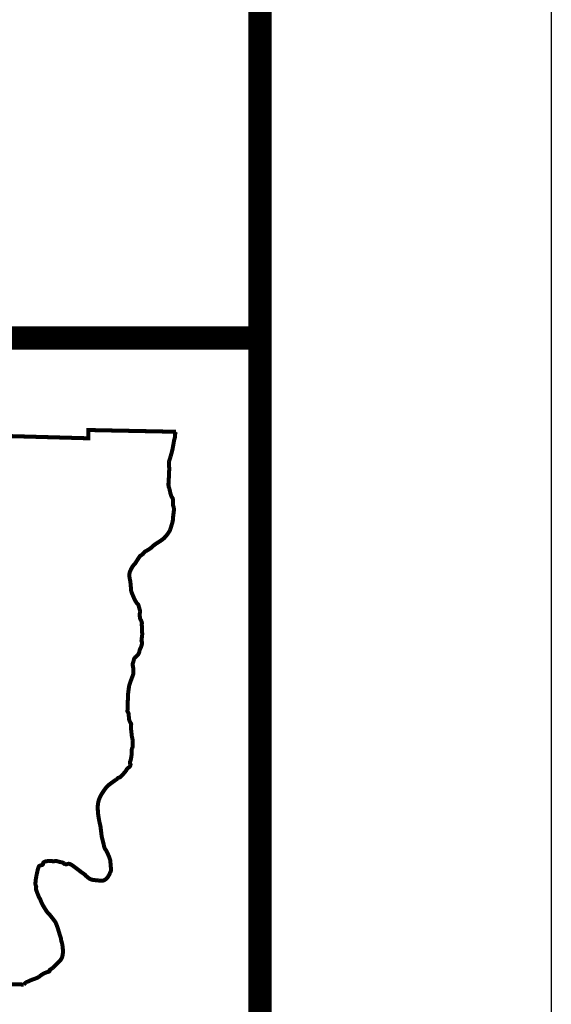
# Model space of a CAD drawing. Extents: x -1.7 to 6.8, y -10.3 to 0.7.
# Tile 169 of 172: x 5.9 to 6.8, y -8.9 to -7.2. Entities that reach past the tile are written whole.
import ezdxf

# ---------------------------------------------------------------- set-up
doc = ezdxf.new("R2010")
doc.units = 0
doc.header["$MEASUREMENT"] = 0
doc.layers.get('DEFPOINTS').update_dxf_attribs({"linetype": 'CONTINUOUS'})
doc.layers.add('BELMONT-BORDER', color=5, linetype='CONTINUOUS')
doc.layers.add('BORDER', color=7, linetype='CONTINUOUS')

msp = doc.modelspace()

# ---------------------------------------------------------------- linework, layer by layer
at = {"layer": 'BELMONT-BORDER', "color": 5, "const_width": 0.00691}
for points in [[(4.90523, -8.86905), (4.91404, -7.93363), (5.18137, -7.93108), (5.18149, -7.9411), (5.99675, -7.96401), (5.99682, -7.9498), (6.14721, -7.95278)], [(4.90523, -8.86905), (5.1654, -8.87296), (5.1653, -8.87639), (5.42429, -8.88361), (5.42411, -8.88873), (5.88574, -8.90265)]]:
    msp.add_lwpolyline(points, dxfattribs=at)
msp.add_lwpolyline([(5.88574, -8.90265, -0.0271889), (5.88876, -8.89977, -0.0606468), (5.89033, -8.89874, -0.0076735), (5.89571, -8.89615, -0.014718), (5.89858, -8.89492, -0.0156804), (5.90327, -8.89325, 0.0219742), (5.9066, -8.89201, 0.0191395), (5.90952, -8.89065, 0.0201634), (5.91217, -8.88914, 0.0469014), (5.91452, -8.88736, -0.0482282), (5.9168, -8.88563, -0.0151669), (5.91914, -8.88429, -0.0126787), (5.92202, -8.88284, -0.0136635), (5.92475, -8.88165, -0.02138), (5.92655, -8.88101, -0.0553401), (5.92732, -8.88086, 0.045428), (5.92827, -8.8807, 0.0873448), (5.92913, -8.8803, 0.072786), (5.92995, -8.87953, 0.3070945), (5.93003, -8.87843, -0.3855972), (5.93023, -8.87754, -0.0165538), (5.93127, -8.87685, 0.0115527), (5.93277, -8.87587, 0.0017632), (5.93631, -8.87344, 0.0270157), (5.93653, -8.87326, 0.0254382), (5.93753, -8.87231, -0.0076535), (5.94071, -8.86903, -0.0039998), (5.94394, -8.86585, 0.0045943), (5.94675, -8.86308, 0.0318357), (5.94809, -8.86156, 0.019596), (5.94998, -8.85888, 0.0568052), (5.95154, -8.85578, 0.0489541), (5.95254, -8.85188, 0.021759), (5.95297, -8.84805, 0.0260308), (5.95302, -8.84482, 0.0095176), (5.95277, -8.84026, 0.0146512), (5.95247, -8.83731, 0.0093656), (5.95196, -8.83399, 0.013206), (5.95149, -8.83165, 0.0326698), (5.95086, -8.82951, -0.0316702), (5.9502, -8.8273, -0.0531131), (5.94991, -8.82491, 0.0712766), (5.94963, -8.82314, 0.0114559), (5.94894, -8.82109, -0.0099517), (5.94815, -8.81874, -0.0005933), (5.94697, -8.81498, -0.0012344), (5.94641, -8.81317, -0.0070265), (5.94551, -8.81011, 0.0083641), (5.94462, -8.80706, 0.0094377), (5.94422, -8.80585, 0.0024242), (5.94256, -8.80121, 0.0085914), (5.94109, -8.79737, 0.0249981), (5.9405, -8.79609, 0.0295927), (5.93994, -8.79516, 0.0095607), (5.93798, -8.79242, 0.0065896), (5.93494, -8.78843, 0.005725), (5.93132, -8.78393, 0.0254175), (5.92788, -8.78015, -0.0412011), (5.92582, -8.77775, -0.0103344), (5.92456, -8.77593, -0.0060038), (5.9225, -8.77272, -0.0025766), (5.92046, -8.76943, -0.0050271), (5.91944, -8.76773, -0.0107784), (5.91845, -8.76595, -0.0067554), (5.91697, -8.76306, -0.0261926), (5.91556, -8.7598, 0.0241178), (5.91405, -8.75626, 0.0246586), (5.91275, -8.75387, -0.029474), (5.91167, -8.75186, -0.0132896), (5.91104, -8.75039, -0.0036191), (5.9089, -8.74488, -0.0089413), (5.90709, -8.73989, -0.0354508), (5.90675, -8.73859, -0.0477259), (5.90668, -8.73783, -0.028194), (5.90676, -8.73655, -0.0507667), (5.9069, -8.7359, 0.0434289), (5.90708, -8.73515, 0.1694612), (5.90668, -8.73309, -0.1256021), (5.90592, -8.73039, -0.0238887), (5.90602, -8.72581, -0.0251908), (5.90654, -8.72148, -0.0025665), (5.90755, -8.71584, -0.0058966), (5.90802, -8.71339, -0.0025209), (5.90851, -8.7111, -0.0015871), (5.90931, -8.70747, -0.0144984), (5.91035, -8.70342, -0.0192108), (5.91133, -8.70042, -0.0450255), (5.91181, -8.69941, -0.0744977), (5.91224, -8.69888, -0.091847), (5.91283, -8.69852, -0.024989), (5.91523, -8.69772, -0.0355004), (5.91619, -8.69752, 0.0329871), (5.91723, -8.69732, 0.3557891), (5.9189, -8.695, -0.3014627), (5.92055, -8.69217, -0.0276733), (5.92286, -8.69119, -0.04783), (5.92426, -8.69083, -0.0124991), (5.92743, -8.69042, -0.0293775), (5.92879, -8.69035, -0.0053004), (5.93146, -8.69041, -0.0070931), (5.93345, -8.69051, -0.0069089), (5.93472, -8.6906, 0.006688), (5.93598, -8.6907, 0.0276357), (5.93752, -8.69071, 0.0222675), (5.93942, -8.69053, 0.1146053), (5.94028, -8.6902, -0.1929302), (5.94083, -8.69008, -0.039353), (5.94188, -8.69035, 0.0186842), (5.94408, -8.691, 0.0004776), (5.94693, -8.69173, 0.0009132), (5.94842, -8.6921, 0.0132764), (5.95002, -8.69246, -0.0107295), (5.95199, -8.69289, -0.0598877), (5.95336, -8.69339, -0.0562786), (5.95466, -8.69425, -0.1660098), (5.95505, -8.69491, 0.2032059), (5.95542, -8.69543, 0.0887366), (5.95579, -8.69558, 0.020489), (5.95746, -8.69585, 0.1163832), (5.96132, -8.69541, -0.1594694), (5.9642, -8.69533, -0.0456884), (5.96673, -8.69634, -0.0411295), (5.9693, -8.69793, -0.0002856), (5.97316, -8.70078, -0.0007061), (5.97471, -8.70193, -0.0000663), (5.97738, -8.70392, -0.0001577), (5.9785, -8.70475, -0.0089304), (5.98089, -8.7066, 0.0059624), (5.98446, -8.70939, 0.0278093), (5.98691, -8.71106, -0.0272647), (5.98942, -8.71276, -0.0448488), (5.99129, -8.71447, 0.0283415), (5.99416, -8.71726, 0.0197417), (5.99701, -8.71955, 0.0293962), (5.99907, -8.7209, 0.0502118), (6.00188, -8.72215, 0.0477441), (6.00504, -8.72287, 0.0033571), (6.00822, -8.72325, 0.0042478), (6.01074, -8.72352, 0.0018169), (6.01331, -8.72376, 0.0014748), (6.01648, -8.72404, 0.0201276), (6.01837, -8.72413, 0.0140045), (6.02109, -8.72406, 0.0927596), (6.02353, -8.72347, 0.0666215), (6.02649, -8.72164, 0.0460252), (6.02919, -8.71896, 0.0479157), (6.03126, -8.71596, 0.0098939), (6.03293, -8.7128, 0.0135511), (6.03404, -8.71045, 0.0136861), (6.03521, -8.70757, 0.0525891), (6.03541, -8.70679, 0.0409657), (6.03551, -8.7054, 0.017057), (6.03534, -8.70208, 0.0011988), (6.03513, -8.69957, -0.0012806), (6.03491, -8.69706, -0.0052612), (6.03465, -8.69354, 0.0064801), (6.03444, -8.69068, 0.0480045), (6.034, -8.68833, 0.0219209), (6.03234, -8.68338, 0.0118831), (6.03098, -8.68008, 0.0076649), (6.02866, -8.67504, 0.0475484), (6.02546, -8.66971, -0.0983022), (6.02417, -8.66697, -0.0030421), (6.0235, -8.66421, 0.0015082), (6.02217, -8.65864, 0.0022725), (6.01987, -8.64934, -0.0163348), (6.01958, -8.64804, -0.0179786), (6.01935, -8.64646, 0.0035285), (6.0184, -8.63836, 0.0003317), (6.0177, -8.63277, 0.0013402), (6.01752, -8.63138, 0.0327297), (6.01696, -8.62855, -0.0159069), (6.01561, -8.62278, -0.0067101), (6.01487, -8.61882, -0.0040716), (6.0138, -8.61228, -0.0208441), (6.01313, -8.60636, -0.0157085), (6.01281, -8.59847, -0.0314788), (6.01312, -8.59284, -0.0342754), (6.01407, -8.58775, -0.0302273), (6.01566, -8.5829, -0.0308217), (6.01778, -8.57836, -0.0136531), (6.01998, -8.57455, -0.0113001), (6.02288, -8.5701, -0.0182258), (6.02769, -8.56357, -0.0447449), (6.02997, -8.56117, -0.0165817), (6.03256, -8.55904, -0.0067262), (6.03918, -8.5541, -0.012642), (6.04383, -8.5509, 0.0267728), (6.04599, -8.54933, 0.056474), (6.0465, -8.54881, -0.0391771), (6.04721, -8.54802, -0.1501642), (6.04934, -8.54698, 0.138713), (6.05166, -8.54591, 0.024337), (6.05396, -8.54374, 0.0158873), (6.0572, -8.54015, 0.0049723), (6.05992, -8.53686, 0.0092038), (6.06134, -8.53505, 0.0600159), (6.06255, -8.53296, -0.0856195), (6.06348, -8.53153, -0.0669608), (6.06451, -8.53067, 0.0426693), (6.0662, -8.52941, 0.0164346), (6.0674, -8.52827, 0.0227345), (6.0682, -8.52738, 0.087723), (6.06864, -8.5266, 0.0487644), (6.06902, -8.52503, 0.212054), (6.06846, -8.52306, -0.2199628), (6.06795, -8.52114, -0.060601), (6.06857, -8.51908, 0.050495), (6.06937, -8.51662, 0.014654), (6.07051, -8.51047, 0.0175128), (6.07114, -8.50527, 0.0407042), (6.07115, -8.50164, -0.049596), (6.07121, -8.49867, -0.0958245), (6.0721, -8.4959, 0.123104), (6.07267, -8.49369, 0.0037463), (6.07268, -8.49161, -0.0033743), (6.07269, -8.48931, -0.002371), (6.07274, -8.48597, 0.0052531), (6.07276, -8.48446, 0.0256451), (6.07271, -8.48358, 0.0090988), (6.07241, -8.48111, 0.0323491), (6.07168, -8.47764, -0.0388663), (6.07112, -8.47473, -0.0056328), (6.07083, -8.47196, 0.0042783), (6.07047, -8.4683, 0.0038842), (6.07008, -8.46503, -0.0046219), (6.06977, -8.46228, -0.022474), (6.06969, -8.46106, -0.0081762), (6.06969, -8.45771, -0.0860912), (6.07002, -8.45598, 0.1257314), (6.07016, -8.45477, 0.162565), (6.06961, -8.45367, -0.0893509), (6.06836, -8.45187, -0.0202832), (6.06682, -8.44811, -0.0615169), (6.06652, -8.4468, -0.0091828), (6.06633, -8.44449, 0.0057127), (6.06605, -8.44078, 0.0020965), (6.06583, -8.43837, 0.0030183), (6.06566, -8.4367, 0.1962387), (6.06465, -8.43484, -0.2134136), (6.06377, -8.43308, -0.0458916), (6.06389, -8.43079, 0.0342213), (6.06411, -8.42774, 0.0097334), (6.06403, -8.42244, -0.0207686), (6.06405, -8.41996, -0.0083902), (6.06421, -8.4175, 0.00644), (6.06443, -8.4143, 0.0131691), (6.06462, -8.4083, -0.0191145), (6.06479, -8.40417, -0.0089611), (6.06503, -8.40177, -0.0033298), (6.06582, -8.39535, -0.0040582), (6.06649, -8.39052, -0.0163913), (6.0667, -8.38934, -0.0197938), (6.06705, -8.38797, -0.0090755), (6.06799, -8.38504, -0.0030255), (6.06946, -8.38078, -0.0069485), (6.07014, -8.37894, -0.0027656), (6.07064, -8.37766, 0.0008445), (6.07114, -8.37637, 0.0052111), (6.07243, -8.37294, 0.0066161), (6.07339, -8.37022, 0.0370678), (6.0739, -8.36818, 0.0480715), (6.07403, -8.36656, 0.0077041), (6.07397, -8.36464, 0.0035389), (6.07374, -8.36045, 0.0007238), (6.07368, -8.35945, 0.0004484), (6.07357, -8.35783, 0.0783066), (6.07272, -8.35409, -0.1581455), (6.0726, -8.35217, -0.0179296), (6.07291, -8.3511, 0.0085439), (6.07361, -8.34887, 0.0064121), (6.07455, -8.34548, -0.0102138), (6.07517, -8.34335, -0.0551553), (6.07566, -8.34221, -0.0382777), (6.07667, -8.34074, -0.084483), (6.07793, -8.33961, 0.0577313), (6.07985, -8.33808, 0.0348808), (6.0821, -8.33546, 0.0498988), (6.08335, -8.33339, 0.0815969), (6.08426, -8.33019, -0.0721829), (6.08523, -8.32656, -0.0190701), (6.08635, -8.3242, 0.0274898), (6.0871, -8.32254, 0.0174891), (6.08764, -8.32101, 0.0118905), (6.08829, -8.3187, 0.0376939), (6.08868, -8.31653, 0.0427982), (6.08872, -8.31459, 0.1478846), (6.08815, -8.3131, -0.1943165), (6.08782, -8.31191, -0.0026441), (6.08809, -8.30961, 0.0015332), (6.08857, -8.30563, 0.0001675), (6.0891, -8.3011, 0.002446), (6.08913, -8.30079, 0.0583985), (6.08912, -8.29941, -0.0288041), (6.08892, -8.29663, -0.0081229), (6.08893, -8.29409, 0.0093359), (6.08894, -8.29156, 0.0098511), (6.0889, -8.29024, 0.0050391), (6.08873, -8.28767, 0.0638358), (6.08838, -8.28597, -0.0620857), (6.08802, -8.28422, -0.1555806), (6.08834, -8.28287, 0.1625005), (6.08862, -8.28156, 0.0391457), (6.08842, -8.28051, 0.019266), (6.08777, -8.27843, 0.051338), (6.0865, -8.27576, -0.0639509), (6.08553, -8.27358, -0.0500971), (6.08509, -8.27133, -0.0235506), (6.08488, -8.26648, -0.0644226), (6.08541, -8.26244, 0.133949), (6.0854, -8.26046, 0.0001374), (6.08516, -8.25959, 0.000035), (6.08419, -8.25616, 0.0000586), (6.0828, -8.2512, 0.0003131), (6.08254, -8.25027, 0.1758996), (6.08158, -8.24892, -0.0996076), (6.07957, -8.24686, -0.0076838), (6.0779, -8.24418, -0.016767), (6.07719, -8.24292, -0.0058716), (6.07588, -8.24031, -0.0060459), (6.07468, -8.23775, -0.0061594), (6.07386, -8.23591, -0.002978), (6.07225, -8.23209, -0.0185327), (6.07042, -8.22714, -0.0449571), (6.06993, -8.22502, -0.0296547), (6.06971, -8.22228, 0.0177046), (6.06946, -8.21769, 0.0024122), (6.06901, -8.21296, 0.0042947), (6.06872, -8.21031, 0.0303382), (6.06825, -8.20769, -0.0196095), (6.06743, -8.20365, -0.0348388), (6.06706, -8.19955, -0.0444348), (6.06728, -8.19632, -0.0526468), (6.06821, -8.19286, -0.0327424), (6.07062, -8.18765, -0.0068957), (6.07211, -8.18499, -0.0185356), (6.07271, -8.18404, -0.0550626), (6.07504, -8.18133, 0.0606335), (6.07712, -8.17885, 0.0040943), (6.0785, -8.17671, -0.0025172), (6.08072, -8.17321, -0.0026669), (6.08376, -8.16854, -0.0072714), (6.08491, -8.16685, -0.1220245), (6.08661, -8.16536, 0.0679612), (6.0899, -8.16307, 0.0584006), (6.09228, -8.16029, -0.0934434), (6.0939, -8.15865, -0.0441051), (6.09589, -8.15751, 0.0326904), (6.09861, -8.15604, 0.008987), (6.10275, -8.15334, 0.0203233), (6.10451, -8.15204, 0.0389308), (6.10631, -8.15035, -0.0391614), (6.1081, -8.14866, -0.012183), (6.11096, -8.14647, -0.0117027), (6.11404, -8.14434, -0.0090975), (6.11654, -8.14276, 0.0079419), (6.1194, -8.14097, 0.0115808), (6.12171, -8.13938, 0.0083334), (6.12484, -8.13705, 0.0408226), (6.12745, -8.13468, 0.0222016), (6.13166, -8.12975, 0.0281346), (6.13558, -8.12409, 0.0551273), (6.13707, -8.1209, 0.0050176), (6.13809, -8.11784, 0.0035094), (6.13946, -8.11345, 0.0025761), (6.14125, -8.10744, 0.0214308), (6.14143, -8.10671, 0.0421109), (6.1417, -8.10434, -0.0220403), (6.14204, -8.09979, -0.0003451), (6.14257, -8.0954, -0.0004536), (6.14298, -8.09206, -0.0030553), (6.14326, -8.08989, 0.003074), (6.14354, -8.08772, 0.0462267), (6.14358, -8.0862, 0.0215366), (6.14324, -8.08297, 0.0743312), (6.14247, -8.08043, -0.0911627), (6.1419, -8.07834, -0.0385846), (6.14189, -8.07627, 0.0245188), (6.14197, -8.07301, 0.0137297), (6.14176, -8.06906, 0.038329), (6.14154, -8.06767, 0.119853), (6.14062, -8.06587, -0.0865949), (6.1392, -8.06349, -0.0105767), (6.13806, -8.06031, -0.0181291), (6.1375, -8.05842, -0.0164308), (6.13688, -8.05562, 0.0130092), (6.13612, -8.05208, 0.0353606), (6.135, -8.04855, -0.055809), (6.13438, -8.04628, -0.0364362), (6.1342, -8.04412, -0.0175672), (6.13432, -8.03963, -0.0039012), (6.13461, -8.03531, 0.007515), (6.13475, -8.03307, 0.0008078), (6.13495, -8.02862, -0.0005213), (6.13515, -8.02416, -0.0017506), (6.13532, -8.02065, 0.0036967), (6.13549, -8.01715, 0.0291373), (6.13546, -8.01524, -0.0112453), (6.1352, -8.01032, -0.0101169), (6.13515, -8.00461, -0.0530406), (6.13527, -8.00353, -0.0357915), (6.13574, -8.00199, 0.0211894), (6.1366, -7.99942, 0.0009954), (6.13802, -7.99448, 0.001659), (6.13885, -7.99151, 0.0032768), (6.14037, -7.98587, 0.0090951), (6.14087, -7.98382, 0.0090576), (6.1413, -7.98173, 0.002443), (6.14272, -7.97392, 0.0028681), (6.14318, -7.97121, -0.0026473), (6.14365, -7.9685, -0.0330918), (6.14429, -7.96587, 0.0271249), (6.14512, -7.96267, 0.0568296), (6.14526, -7.96098, -0.0308312), (6.14536, -7.95787, -0.0635788), (6.14582, -7.95583, -0.039453), (6.14721, -7.95278)], format="xyb", dxfattribs=at)
at = {"layer": 'BORDER', "const_width": 0.04}
msp.add_lwpolyline([(-1.2088, -9.7916), (-1.2088, 0.2084), (6.2912, 0.2084), (6.2912, -9.7916)], close=True, dxfattribs=at)
msp.add_lwpolyline([(-1.2088, -7.79161), (6.2912, -7.79161)], dxfattribs=at)
at = {"layer": 'DEFPOINTS', "color": 3, "ltscale": 2}
msp.add_lwpolyline([(-1.7088, -10.2916), (-1.7088, 0.7084), (6.7912, 0.7084), (6.7912, -10.2916)], close=True, dxfattribs=at)

doc.saveas('drawing.dxf')
